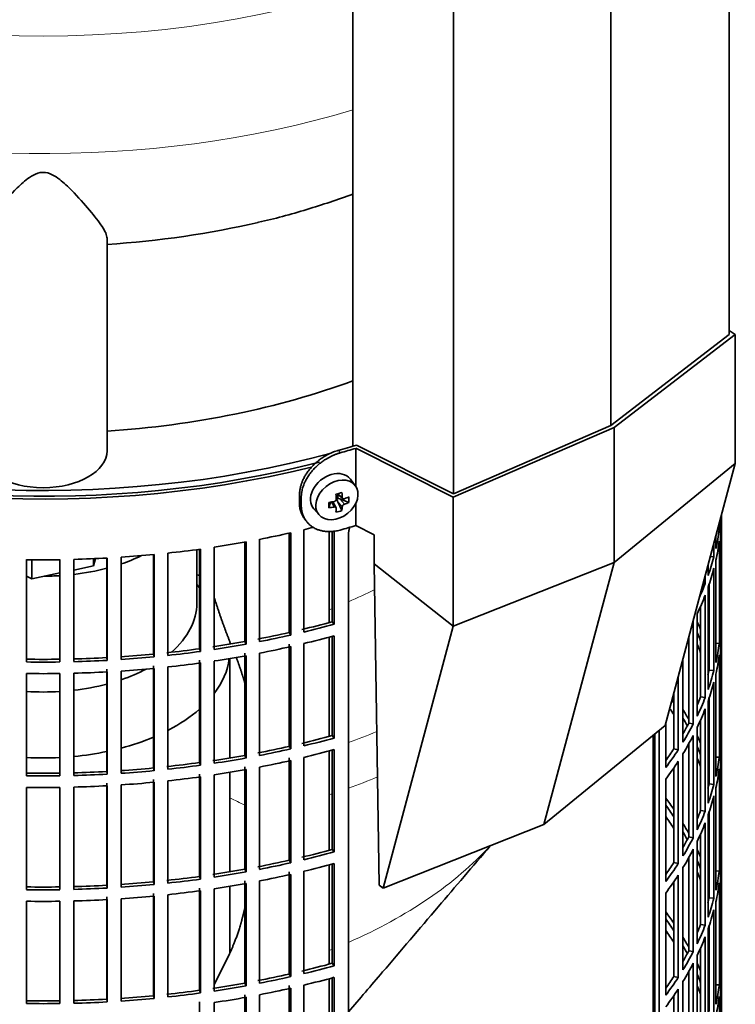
# Model space of a CAD drawing. Header units: millimetres. Extents: x 455 to 1347, y -2538 to 1816.
# Tile 7 of 33: x 1192 to 1344, y -2333 to -2125. Entities that reach past the tile are written whole.
import ezdxf

# ---------------------------------------------------------------- set-up
doc = ezdxf.new("R2010")
doc.units = ezdxf.units.MM
for name, color, linetype in [('M5X8_UNI7687', 7, 'Continuous'), ('MID_344-6', 7, 'Continuous'), ('VSI184-254_GIUNT', 7, 'Continuous'), ('VSI344-454_FILTR', 7, 'Continuous'), ('VSI344-454_SUPPO', 7, 'Continuous'), ('VSI344-454_TERMI', 7, 'Continuous'), ('VSI344_DIFFUSORE', 7, 'Continuous')]:
    doc.layers.add(name, color=color, linetype=linetype)

# ---------------------------------------------------------------- blocks, each defined once
blk = doc.blocks.new('SE4')
at = {"layer": 'M5X8_UNI7687', "color": 7, "linetype": 'Continuous', "lineweight": 35}
for p, q in [((1263.32, -2223.7), (1262.32, -2222.35)), ((1259.51, -2225.42), (1260.68, -2226.42)), ((1259.59, -2225.48), (1259.59, -2226.36)), ((1261.96, -2227.23), (1260.01, -2226.47)), ((1254.54, -2228.63), (1255.65, -2229.89)), ((1257.72, -2228.37), (1258.08, -2227.19)), ((1259.25, -2228.36), (1258.55, -2227.11)), ((1260.47, -2228.97), (1259.56, -2227))]:
    blk.add_line(p, q, dxfattribs=at)
at = {"layer": 'M5X8_UNI7687', "color": 4, "linetype": 'Continuous', "lineweight": 9}
for p, q in [((1259.64, -2225.38), (1260.57, -2226.18)), ((1260.01, -2226.47), (1261.02, -2227.62)), ((1258.83, -2228.21), (1258.24, -2227.16)), ((1260.57, -2228.15), (1259.56, -2227))]:
    blk.add_line(p, q, dxfattribs=at)
at = {"layer": 'M5X8_UNI7687', "color": 7, "linetype": 'Continuous', "lineweight": 35}
for centre, major_axis, ratio, start_param, end_param in [((1258.36, -2225.4), (3.89, 3.14), 0.739997, 0, 3.172175), ((1258.36, -2225.4), (3.89, 3.14), 0.739997, 6.252603, 6.283185), ((1256.67, -2225.82), (8.97, 2.29), 0.035701, -1.293098, -1.143406), ((1255.89, -2222.13), (2.06, -9.79), 0.279258, 1.046834, 1.161394), ((1259.82, -2226.66), (0.391, 0.312), 0.744948, 1.56038, 2.087178), ((1260.02, -2226.88), (-0.449, 0.845), 0.482969, 0.934611, 1.452812), ((1260.02, -2226.88), (-0.837, 0.408), 0.40333, 4.914112, 5.432313), ((1255.61, -2222.2), (3.16, -9.49), 0.408248, 1.007206, 1.121766), ((1255.75, -2222.29), (9.99, 0.43), 0.510658, -1.036687, -0.922127), ((1253.9, -2224.06), (6.65, -6.44), 0.71261, 0.529363, 0.679055), ((1255.75, -2222.29), (9.99, 0.43), 0.510658, -1.393505, -1.278945), ((1259.45, -2222.57), (-1.01, -9.2), 0.152739, -1.021742, -0.87205), ((1255.75, -2222.04), (9.99, -0.48), 0.639648, -1.340934, -1.226375), ((1255.89, -2222.13), (2.06, -9.79), 0.279258, 0.690017, 0.804576), ((1255.61, -2222.2), (3.16, -9.49), 0.408248, 0.650389, 0.764948), ((1255.75, -2222.04), (9.99, -0.48), 0.639648, -0.984117, -0.869557), ((1256.67, -2220.81), (7.61, -5.28), 0.901051, 5.557555, 5.707247)]:
    blk.add_ellipse(centre, major_axis=major_axis, ratio=ratio, start_param=start_param, end_param=end_param, dxfattribs=at)
blk.add_ellipse((1259.42, -2226.71), major_axis=(-3.84, -3.1), ratio=0.739997, dxfattribs=at)
for points in [[(1258.83, -2227.05), (1258.85, -2227.05), (1258.88, -2227.04), (1258.93, -2227.03), (1258.97, -2227.01), (1259.01, -2226.99), (1259.05, -2226.96), (1259.09, -2226.93), (1259.12, -2226.9), (1259.16, -2226.86), (1259.19, -2226.82), (1259.22, -2226.78), (1259.24, -2226.74), (1259.25, -2226.7), (1259.27, -2226.66), (1259.28, -2226.62), (1259.28, -2226.57), (1259.28, -2226.54), (1259.28, -2226.53)], [(1260.57, -2226.18), (1260.57, -2226.2), (1260.57, -2226.22), (1260.58, -2226.26), (1260.6, -2226.3), (1260.61, -2226.33), (1260.63, -2226.37), (1260.65, -2226.39), (1260.68, -2226.42), (1260.71, -2226.44), (1260.75, -2226.46), (1260.78, -2226.48), (1260.82, -2226.48), (1260.86, -2226.49), (1260.9, -2226.49), (1260.93, -2226.49), (1260.98, -2226.48), (1261.01, -2226.47), (1261.02, -2226.46)], [(1259.28, -2228.5), (1259.28, -2228.49), (1259.28, -2228.46), (1259.28, -2228.43), (1259.27, -2228.39), (1259.25, -2228.36), (1259.24, -2228.34), (1259.22, -2228.31), (1259.19, -2228.28), (1259.16, -2228.26), (1259.12, -2228.24), (1259.09, -2228.23), (1259.05, -2228.22), (1259.01, -2228.21), (1258.97, -2228.2), (1258.93, -2228.2), (1258.88, -2228.21), (1258.85, -2228.21), (1258.83, -2228.21)], [(1261.02, -2227.62), (1261.01, -2227.63), (1260.98, -2227.64), (1260.93, -2227.66), (1260.9, -2227.69), (1260.86, -2227.71), (1260.82, -2227.74), (1260.78, -2227.77), (1260.75, -2227.81), (1260.71, -2227.84), (1260.68, -2227.88), (1260.65, -2227.92), (1260.63, -2227.96), (1260.61, -2228), (1260.6, -2228.04), (1260.58, -2228.07), (1260.57, -2228.11), (1260.57, -2228.14), (1260.57, -2228.15)]]:
    blk.add_open_spline(points, degree=3, dxfattribs=at)
at = {"layer": 'MID_344-6', "color": 7, "linetype": 'Continuous', "lineweight": 35}
for p, q in [((1342.42, -2191.74), (1342.42, -1137.79)), ((1317.36, -2210.95), (1317.36, -1156.76)), ((1262.81, -1161.07), (1262.81, -2215.34)), ((1284.1, -2225.42), (1284.1, -1171.23))]:
    blk.add_line(p, q, dxfattribs=at)
at = {"layer": 'VSI184-254_GIUNT', "color": 7, "linetype": 'Continuous', "lineweight": 35}
for p, q in [((1229.79, -2248.59), (1229.79, -2237.23)), ((1230.35, -2245.31), (1229.79, -2244.58)), ((1236.79, -2281.3), (1236.79, -2260.26)), ((1236.79, -2305.39), (1236.79, -2284.35)), ((1236.79, -2322.45), (1236.79, -2308.44))]:
    blk.add_line(p, q, dxfattribs=at)
for centre, major_axis, start_param, end_param in [((1197.29, -2224.09), (-32.5, 0), -4.180525, -4.017085), ((1197.29, -2224.09), (-32.5, 0), 1.772095, 1.997343), ((1197.29, -2224.09), (-32.5, 0), 1.577864, 1.67924), ((1197.29, -2248.59), (-32.5, 0), 2.557531, 3.141593), ((1197.29, -2258.49), (39.5, 0), 5.869049, 6.204321), ((1197.29, -2248.59), (-32.5, 0), -4.180525, -3.976979), ((1197.29, -2248.59), (-32.5, 0), 1.772095, 1.997343), ((1197.29, -2248.59), (-32.5, 0), 1.462353, 1.67924), ((1197.29, -2258.49), (39.5, 0), -0.839288, -0.579133), ((1197.29, -2258.49), (39.5, 0), -1.14036, -0.9396), ((1197.29, -2258.49), (39.5, 0), 4.877649, 5.059742), ((1197.29, -2258.49), (39.5, 0), 4.62322, 4.801558)]:
    blk.add_ellipse(centre, major_axis=major_axis, ratio=0.57735, start_param=start_param, end_param=end_param, dxfattribs=at)
at = {"layer": 'VSI344-454_FILTR', "color": 7, "linetype": 'Continuous', "lineweight": 35}
for p, q in [((1254.07, -2219.76), (1254.07, -2219.76)), ((1340.78, -2251.29), (1340.78, -2229.9)), ((1340.79, -2376.37), (1340.79, -2229.87)), ((1340.33, -2232.98), (1340.33, -2231.6)), ((1340.54, -2231.26), (1340.54, -2230.82)), ((1249.32, -2254.76), (1249.32, -2233.74)), ((1249.66, -2255.3), (1249.66, -2233.66)), ((1252.43, -2254.66), (1252.43, -2233.02)), ((1258.45, -2252.48), (1258.45, -2233.24)), ((1258.86, -2253), (1258.86, -2233.2)), ((1261.88, -2455.25), (1261.88, -2233.98)), ((1339.6, -2237.02), (1339.6, -2234.34)), ((1339.97, -2232.96), (1340.33, -2232.98)), ((1340.54, -2255.34), (1340.54, -2233.71)), ((1233.45, -2258.34), (1233.45, -2236.7)), ((1239.94, -2256.67), (1239.94, -2235.63)), ((1240.22, -2257.22), (1240.22, -2235.58)), ((1243.05, -2256.69), (1243.05, -2235.05)), ((1339.18, -2238.72), (1339.18, -2235.89)), ((1340.33, -2257.06), (1340.33, -2235.43)), ((1210.74, -2260.07), (1210.74, -2239.01)), ((1210.81, -2260.65), (1210.81, -2239.01)), ((1213.77, -2260.47), (1213.77, -2238.83)), ((1220.6, -2259.33), (1220.6, -2238.28)), ((1220.74, -2259.9), (1220.74, -2238.26)), ((1223.68, -2259.6), (1223.68, -2237.97)), ((1230.35, -2258.19), (1230.35, -2237.15)), ((1230.56, -2258.76), (1230.56, -2237.12)), ((1338.44, -2238.65), (1339.18, -2238.72)), ((1193.78, -2260.99), (1193.78, -2239.35)), ((1200.81, -2260.99), (1200.81, -2239.35)), ((1203.79, -2260.93), (1203.79, -2239.29)), ((1337.96, -2242.72), (1337.96, -2240.45)), ((1339.18, -2262.81), (1339.18, -2241.17)), ((1339.6, -2261.1), (1339.6, -2239.46)), ((1337.34, -2244.41), (1337.34, -2242.76)), ((1336.92, -2244.34), (1337.34, -2244.41)), ((1337.96, -2266.81), (1337.96, -2245.17)), ((1338.2, -2262.71), (1338.2, -2244.48)), ((1337.34, -2268.49), (1337.34, -2246.86)), ((1336.37, -2268.35), (1336.37, -2249.2)), ((1335.64, -2272.43), (1335.64, -2250.8)), ((1340.54, -2251.28), (1340.78, -2251.29)), ((1258.45, -2252.48), (1258.86, -2253)), ((1334.82, -2274.09), (1334.82, -2252.45)), ((1249.32, -2254.76), (1249.66, -2255.3)), ((1258.45, -2276.56), (1258.45, -2255.56)), ((1258.86, -2277.09), (1258.86, -2255.45)), ((1333.86, -2273.91), (1333.86, -2255.73)), ((1340.78, -2275.37), (1340.78, -2253.74)), ((1239.94, -2256.67), (1240.22, -2257.22)), ((1249.32, -2278.84), (1249.32, -2257.21)), ((1249.66, -2279.39), (1249.66, -2257.75)), ((1252.43, -2278.74), (1252.43, -2257.11)), ((1339.6, -2257.02), (1340.33, -2257.06)), ((1340.54, -2279.43), (1340.54, -2257.79)), ((1220.6, -2259.33), (1220.74, -2259.9)), ((1230.35, -2258.19), (1230.56, -2258.76)), ((1239.94, -2280.75), (1239.94, -2259.12)), ((1240.22, -2281.31), (1240.22, -2259.67)), ((1243.05, -2280.78), (1243.05, -2259.14)), ((1340.33, -2281.15), (1340.33, -2259.51)), ((1210.74, -2260.07), (1210.81, -2260.65)), ((1220.6, -2283.42), (1220.6, -2261.78)), ((1230.35, -2282.28), (1230.35, -2260.64)), ((1230.56, -2282.84), (1230.56, -2261.21)), ((1233.45, -2282.43), (1233.45, -2260.79)), ((1332.64, -2277.95), (1332.64, -2260.29)), ((1193.78, -2285.08), (1193.78, -2263.44)), ((1200.81, -2285.08), (1200.81, -2263.44)), ((1203.79, -2285.02), (1203.79, -2263.38)), ((1210.74, -2284.16), (1210.74, -2262.52)), ((1210.81, -2284.73), (1210.81, -2263.1)), ((1213.77, -2284.55), (1213.77, -2262.92)), ((1220.74, -2283.99), (1220.74, -2262.35)), ((1223.68, -2283.69), (1223.68, -2262.05)), ((1331.62, -2279.57), (1331.62, -2264.1)), ((1338.2, -2262.71), (1339.18, -2262.81)), ((1339.6, -2285.19), (1339.6, -2263.55)), ((1339.18, -2286.9), (1339.18, -2265.26)), ((1330.69, -2279.35), (1330.69, -2267.56)), ((1336.37, -2268.35), (1337.34, -2268.49)), ((1337.96, -2290.89), (1337.96, -2269.26)), ((1338.2, -2286.79), (1338.2, -2268.57)), ((1337.34, -2292.58), (1337.34, -2270.94)), ((1328.99, -2283.33), (1328.99, -2273.94)), ((1333.86, -2273.91), (1334.82, -2274.09)), ((1336.37, -2292.44), (1336.37, -2273.29)), ((1258.45, -2276.56), (1258.86, -2277.09)), ((1326.7, -2415.71), (1326.7, -2276.2)), ((1327.61, -2415.95), (1327.61, -2275.46)), ((1334.82, -2298.18), (1334.82, -2276.54)), ((1335.64, -2296.52), (1335.64, -2274.88)), ((1340.54, -2275.37), (1340.78, -2275.37)), ((1333.86, -2298), (1333.86, -2278.31)), ((1340.78, -2299.46), (1340.78, -2277.82)), ((1239.94, -2280.75), (1240.22, -2281.31)), ((1249.32, -2278.84), (1249.66, -2279.39)), ((1258.45, -2300.65), (1258.45, -2279.65)), ((1258.86, -2301.18), (1258.86, -2279.54)), ((1330.69, -2279.35), (1331.62, -2279.57)), ((1332.64, -2302.04), (1332.64, -2280.4)), ((1230.35, -2282.28), (1230.56, -2282.84)), ((1249.32, -2302.93), (1249.32, -2281.29)), ((1249.66, -2303.47), (1249.66, -2281.84)), ((1252.43, -2302.83), (1252.43, -2281.19)), ((1331.62, -2303.66), (1331.62, -2282.02)), ((1339.6, -2281.11), (1340.33, -2281.15)), ((1340.54, -2303.52), (1340.54, -2281.88)), ((1210.74, -2284.16), (1210.81, -2284.73)), ((1220.6, -2283.42), (1220.74, -2283.99)), ((1230.35, -2306.37), (1230.35, -2284.73)), ((1233.45, -2306.51), (1233.45, -2284.88)), ((1239.94, -2304.84), (1239.94, -2283.2)), ((1240.22, -2305.4), (1240.22, -2283.76)), ((1243.05, -2304.86), (1243.05, -2283.23)), ((1330.69, -2303.44), (1330.69, -2283.41)), ((1340.33, -2305.24), (1340.33, -2283.6)), ((1210.74, -2308.24), (1210.74, -2286.61)), ((1213.77, -2308.64), (1213.77, -2287)), ((1220.6, -2307.5), (1220.6, -2285.87)), ((1220.74, -2308.07), (1220.74, -2286.44)), ((1223.68, -2307.78), (1223.68, -2286.14)), ((1230.56, -2306.93), (1230.56, -2285.29)), ((1328.99, -2307.42), (1328.99, -2285.78)), ((1338.2, -2286.79), (1339.18, -2286.9)), ((1193.78, -2309.16), (1193.78, -2287.53)), ((1200.81, -2309.16), (1200.81, -2287.53)), ((1203.79, -2309.1), (1203.79, -2287.47)), ((1210.81, -2308.82), (1210.81, -2287.18)), ((1339.6, -2309.28), (1339.6, -2287.64)), ((1339.18, -2310.98), (1339.18, -2289.34)), ((1336.37, -2292.44), (1337.34, -2292.58)), ((1338.2, -2310.88), (1338.2, -2292.65)), ((1337.34, -2316.67), (1337.34, -2295.03)), ((1337.96, -2314.98), (1337.96, -2293.34)), ((1336.37, -2316.53), (1336.37, -2297.38)), ((1333.86, -2298), (1334.82, -2298.18)), ((1335.64, -2320.61), (1335.64, -2298.97)), ((1340.54, -2299.46), (1340.78, -2299.46)), ((1258.45, -2300.65), (1258.86, -2301.18)), ((1334.82, -2322.26), (1334.82, -2300.62)), ((1249.32, -2302.93), (1249.66, -2303.47)), ((1258.86, -2325.26), (1258.86, -2303.63)), ((1330.69, -2303.44), (1331.62, -2303.66)), ((1333.86, -2322.08), (1333.86, -2302.4)), ((1340.78, -2323.55), (1340.78, -2301.91)), ((1239.94, -2304.84), (1240.22, -2305.4)), ((1249.32, -2327.02), (1249.32, -2305.38)), ((1252.43, -2326.92), (1252.43, -2305.28)), ((1258.45, -2324.74), (1258.45, -2303.74)), ((1332.64, -2326.12), (1332.64, -2304.49)), ((1339.6, -2305.19), (1340.33, -2305.24)), ((1220.6, -2307.5), (1220.74, -2308.07)), ((1230.35, -2306.37), (1230.56, -2306.93)), ((1239.94, -2328.93), (1239.94, -2307.29)), ((1240.22, -2329.48), (1240.22, -2307.84)), ((1243.05, -2328.95), (1243.05, -2307.31)), ((1249.66, -2327.56), (1249.66, -2305.92)), ((1330.69, -2327.53), (1330.69, -2307.49)), ((1331.62, -2327.74), (1331.62, -2306.11)), ((1340.33, -2329.32), (1340.33, -2307.69)), ((1340.54, -2327.6), (1340.54, -2305.97)), ((1210.74, -2308.24), (1210.81, -2308.82)), ((1230.35, -2330.45), (1230.35, -2308.82)), ((1230.56, -2331.02), (1230.56, -2309.38)), ((1233.45, -2330.6), (1233.45, -2308.96)), ((1328.99, -2331.51), (1328.99, -2309.87)), ((1193.78, -2333.25), (1193.78, -2311.61)), ((1200.81, -2333.25), (1200.81, -2311.61)), ((1203.79, -2333.19), (1203.79, -2311.55)), ((1210.74, -2332.33), (1210.74, -2310.69)), ((1210.81, -2332.91), (1210.81, -2311.27)), ((1213.77, -2332.73), (1213.77, -2311.09)), ((1220.6, -2331.59), (1220.6, -2309.95)), ((1220.74, -2332.16), (1220.74, -2310.52)), ((1223.68, -2331.86), (1223.68, -2310.23)), ((1338.2, -2310.88), (1339.18, -2310.98)), ((1339.6, -2333.36), (1339.6, -2311.72)), ((1339.18, -2335.07), (1339.18, -2313.43)), ((1336.37, -2316.53), (1337.34, -2316.67)), ((1337.96, -2339.07), (1337.96, -2317.43)), ((1338.2, -2334.97), (1338.2, -2316.74)), ((1337.34, -2340.75), (1337.34, -2319.12)), ((1333.86, -2322.08), (1334.82, -2322.26)), ((1336.37, -2340.61), (1336.37, -2321.46)), ((1335.64, -2344.69), (1335.64, -2323.06)), ((1340.54, -2323.54), (1340.78, -2323.55)), ((1258.45, -2324.74), (1258.86, -2325.26)), ((1333.86, -2346.17), (1333.86, -2326.48)), ((1334.82, -2346.35), (1334.82, -2324.71)), ((1340.78, -2347.63), (1340.78, -2326)), ((1249.32, -2327.02), (1249.66, -2327.56)), ((1258.45, -2348.82), (1258.45, -2327.82)), ((1258.86, -2349.35), (1258.86, -2327.71)), ((1330.69, -2327.53), (1331.62, -2327.74)), ((1332.64, -2350.21), (1332.64, -2328.57)), ((1230.35, -2330.45), (1230.56, -2331.02)), ((1239.94, -2328.93), (1240.22, -2329.48)), ((1249.32, -2351.1), (1249.32, -2329.47)), ((1249.66, -2351.65), (1249.66, -2330.01)), ((1252.43, -2351), (1252.43, -2329.37)), ((1331.62, -2351.83), (1331.62, -2330.19)), ((1339.6, -2329.28), (1340.33, -2329.32)), ((1340.54, -2351.69), (1340.54, -2330.05)), ((1210.74, -2332.33), (1210.81, -2332.91)), ((1220.6, -2331.59), (1220.74, -2332.16)), ((1239.94, -2353.01), (1239.94, -2331.38)), ((1240.22, -2353.57), (1240.22, -2331.93)), ((1243.05, -2353.04), (1243.05, -2331.4)), ((1330.69, -2351.61), (1330.69, -2331.58)), ((1340.33, -2353.41), (1340.33, -2331.77)), ((1230.35, -2354.54), (1230.35, -2332.9)), ((1233.45, -2354.69), (1233.45, -2333.05))]:
    blk.add_line(p, q, dxfattribs=at)
for centre, radius, start, end in [((1197.29, -1990.88), 248.5, 269.189, 270.811), ((1197.29, -2013.67), 246.77, 269.1833, 270.8167), ((1197.29, -2012.52), 248.5, 269.189, 270.811), ((1197.29, -2014.97), 248.5, 269.189, 270.811), ((1197.29, -2037.76), 246.77, 269.1833, 270.8167), ((1197.29, -2036.6), 248.5, 269.189, 270.811), ((1197.29, -2039.05), 248.5, 269.189, 270.811), ((1197.29, -2061.84), 246.77, 269.1833, 270.8167), ((1197.29, -2060.69), 248.5, 269.189, 270.811), ((1197.29, -2063.14), 248.5, 269.189, 270.811), ((1197.29, -2085.93), 246.77, 269.1833, 270.8167), ((1197.29, -2084.78), 248.5, 269.189, 270.811)]:
    blk.add_arc(centre, radius, start, end, dxfattribs=at)
for centre, major_axis, start_param, end_param in [((1197.29, -2143.67), (143.5, 0), 2.974441, 5.119162), ((1197.29, -2143.67), (142.5, 0), 3.141593, 5.135288), ((1197.29, -2228.79), (143.5, 0), 6.223771, 6.269479), ((1197.29, -2226.34), (143.5, 0), -0.059414, -0.051136), ((1197.29, -2156.53), (143.5, 0), -1.176432, -1.161145), ((1197.29, -2156.53), (143.5, 0), -1.246245, -1.197216), ((1197.29, -2226.34), (143.5, 0), -0.129227, -0.080212), ((1197.29, -2156.53), (143.5, 0), -1.316058, -1.267029), ((1197.29, -2228.79), (143.5, 0), -0.129227, -0.080212), ((1197.29, -2156.53), (143.5, 0), 4.757688, 4.806717), ((1197.29, -2156.53), (143.5, 0), -1.455685, -1.406655), ((1197.29, -2156.53), (143.5, 0), -1.385871, -1.336842), ((1197.29, -2226.34), (143.5, 0), -0.199041, -0.150025), ((1197.29, -2228.79), (143.5, 0), -0.199041, -0.150025), ((1197.29, -2322.69), (142.5, 0), 1.33667, 1.340701), ((1197.29, -2226.34), (143.5, 0), -0.255831, -0.219838), ((1197.29, -2228.79), (143.5, 0), -0.268854, -0.219838), ((1197.29, -2250.43), (143.5, 0), 6.223771, 6.272786), ((1197.29, -2178.17), (142.5, 0), -1.176604, -1.127231), ((1197.29, -2178.17), (143.5, 0), -1.176432, -1.127403), ((1197.29, -2228.79), (143.5, 0), -0.293261, -0.289652), ((1197.29, -2274.51), (143.5, 0), 0.248961, 0.268854), ((1197.29, -2178.17), (142.5, 0), -1.246417, -1.197044), ((1197.29, -2178.17), (143.5, 0), -1.246245, -1.197216), ((1197.29, -2180.61), (143.5, 0), -1.176432, -1.127403), ((1197.29, -2274.51), (142.5, 0), 0.219666, 0.24208), ((1197.29, -2252.87), (143.5, 0), 6.223771, 6.272786), ((1197.29, -2178.17), (142.5, 0), -1.31623, -1.266857), ((1197.29, -2178.17), (143.5, 0), -1.316058, -1.267029), ((1197.29, -2180.61), (143.5, 0), -1.246245, -1.197216), ((1197.29, -2276.96), (142.5, 0), 0.219666, 0.24208), ((1197.29, -2250.43), (143.5, 0), -0.129227, -0.080212), ((1197.29, -2178.17), (142.5, 0), -1.455857, -1.406483), ((1197.29, -2178.17), (143.5, 0), -1.455685, -1.406655), ((1197.29, -2178.17), (142.5, 0), -1.386044, -1.33667), ((1197.29, -2178.17), (143.5, 0), -1.385871, -1.336842), ((1197.29, -2180.61), (143.5, 0), -1.316058, -1.267029), ((1197.29, -2274.51), (143.5, 0), 0.190538, 0.199041), ((1197.29, -2252.87), (143.5, 0), -0.129227, -0.080212), ((1197.29, -2178.17), (142.5, 0), 4.757515, 4.806889), ((1197.29, -2178.17), (143.5, 0), 4.757688, 4.806717), ((1197.29, -2180.61), (143.5, 0), -1.385871, -1.336842), ((1197.29, -2274.51), (142.5, 0), 0.149853, 0.160574), ((1197.29, -2180.61), (143.5, 0), 4.757688, 4.806717), ((1197.29, -2180.61), (143.5, 0), -1.455685, -1.406655), ((1197.29, -2250.43), (142.5, 0), -0.161977, -0.149853), ((1197.29, -2250.43), (143.5, 0), -0.199041, -0.150025), ((1197.29, -2252.87), (143.5, 0), -0.199041, -0.150025), ((1197.29, -2298.6), (142.5, 0), 0.359293, 0.367215), ((1197.29, -2250.43), (142.5, 0), -0.24208, -0.219666), ((1197.29, -2250.43), (143.5, 0), -0.268854, -0.219838), ((1197.29, -2301.05), (142.5, 0), 0.359293, 0.376293), ((1197.29, -2298.6), (143.5, 0), 0.312025, 0.338667), ((1197.29, -2252.87), (143.5, 0), -0.268854, -0.219838), ((1197.29, -2298.6), (142.5, 0), 0.297119, 0.318145), ((1197.29, -2250.43), (142.5, 0), -0.318145, -0.28948), ((1197.29, -2250.43), (143.5, 0), -0.338667, -0.289652), ((1197.29, -2202.25), (142.5, 0), -1.176604, -1.127231), ((1197.29, -2252.87), (143.5, 0), -0.338667, -0.289652), ((1197.29, -2298.6), (143.5, 0), 0.248961, 0.268854), ((1197.29, -2274.51), (143.5, 0), 6.223771, 6.272786), ((1197.29, -2202.25), (143.5, 0), -1.176432, -1.127403), ((1197.29, -2276.96), (143.5, 0), 6.223771, 6.272786), ((1197.29, -2202.25), (142.5, 0), -1.31623, -1.266857), ((1197.29, -2202.25), (142.5, 0), -1.246417, -1.197044), ((1197.29, -2202.25), (143.5, 0), -1.246245, -1.197216), ((1197.29, -2204.7), (143.5, 0), -1.176432, -1.127403), ((1197.29, -2250.43), (142.5, 0), -0.39195, -0.359293), ((1197.29, -2250.43), (143.5, 0), -0.40848, -0.359465), ((1197.29, -2298.6), (142.5, 0), 0.219666, 0.24208), ((1197.29, -2202.25), (142.5, 0), -1.386044, -1.33667), ((1197.29, -2202.25), (143.5, 0), -1.385871, -1.336842), ((1197.29, -2202.25), (143.5, 0), -1.316058, -1.267029), ((1197.29, -2204.7), (143.5, 0), -1.246245, -1.197216), ((1197.29, -2252.87), (143.5, 0), -0.40848, -0.359465), ((1197.29, -2301.05), (142.5, 0), 0.219666, 0.24208), ((1197.29, -2298.6), (143.5, 0), 0.190538, 0.199041), ((1197.29, -2274.51), (143.5, 0), -0.129227, -0.080212), ((1197.29, -2202.25), (142.5, 0), 4.757515, 4.806889), ((1197.29, -2202.25), (143.5, 0), 4.757688, 4.806717), ((1197.29, -2202.25), (142.5, 0), -1.455857, -1.406483), ((1197.29, -2202.25), (143.5, 0), -1.455685, -1.406655), ((1197.29, -2204.7), (143.5, 0), -1.316058, -1.267029), ((1197.29, -2276.96), (143.5, 0), -0.129227, -0.080212), ((1197.29, -2204.7), (143.5, 0), -1.455685, -1.406655), ((1197.29, -2204.7), (143.5, 0), -1.385871, -1.336842), ((1197.29, -2274.51), (142.5, 0), -0.161977, -0.149853), ((1197.29, -2298.6), (142.5, 0), 0.149853, 0.160574), ((1197.29, -2274.51), (143.5, 0), -0.199041, -0.150025), ((1197.29, -2204.7), (143.5, 0), 4.757688, 4.806717), ((1197.29, -2322.69), (143.5, 0), 0.37741, 0.40848), ((1197.29, -2276.96), (143.5, 0), -0.199041, -0.150025), ((1197.29, -2322.69), (142.5, 0), 0.359293, 0.39195), ((1197.29, -2274.51), (142.5, 0), -0.24208, -0.219666), ((1197.29, -2274.51), (143.5, 0), -0.268854, -0.219838), ((1197.29, -2325.13), (142.5, 0), 0.359293, 0.39195), ((1197.29, -2322.69), (143.5, 0), 0.312025, 0.338667), ((1197.29, -2276.96), (143.5, 0), -0.268854, -0.219838), ((1197.29, -2322.69), (142.5, 0), 0.297119, 0.318145), ((1197.29, -2274.51), (142.5, 0), -0.318145, -0.28948), ((1197.29, -2274.51), (143.5, 0), -0.338667, -0.289652), ((1197.29, -2298.6), (143.5, 0), 6.223771, 6.272786), ((1197.29, -2226.34), (142.5, 0), -1.176604, -1.127231), ((1197.29, -2226.34), (143.5, 0), -1.176432, -1.127403), ((1197.29, -2276.96), (143.5, 0), -0.338667, -0.289652), ((1197.29, -2322.69), (143.5, 0), 0.248961, 0.268854), ((1197.29, -2226.34), (142.5, 0), -1.246417, -1.197044), ((1197.29, -2226.34), (143.5, 0), -1.246245, -1.197216), ((1197.29, -2228.79), (143.5, 0), -1.176432, -1.127403), ((1197.29, -2274.51), (142.5, 0), -0.39195, -0.359293), ((1197.29, -2274.51), (143.5, 0), -0.40848, -0.359465), ((1197.29, -2322.69), (142.5, 0), 0.219666, 0.24208), ((1197.29, -2301.05), (143.5, 0), 6.223771, 6.272786), ((1197.29, -2226.34), (142.5, 0), -1.31623, -1.266857), ((1197.29, -2226.34), (143.5, 0), -1.316058, -1.267029), ((1197.29, -2325.13), (142.5, 0), 0.219666, 0.24208), ((1197.29, -2298.6), (143.5, 0), -0.129227, -0.080212), ((1197.29, -2226.34), (142.5, 0), -1.455857, -1.406483), ((1197.29, -2226.34), (142.5, 0), -1.386044, -1.33667), ((1197.29, -2226.34), (143.5, 0), -1.385871, -1.336842), ((1197.29, -2228.79), (143.5, 0), -1.316058, -1.267029), ((1197.29, -2228.79), (143.5, 0), -1.246245, -1.197216), ((1197.29, -2276.96), (143.5, 0), -0.40848, -0.359465), ((1197.29, -2322.69), (143.5, 0), 0.190538, 0.199041), ((1197.29, -2301.05), (143.5, 0), -0.129227, -0.080212), ((1197.29, -2226.34), (142.5, 0), 4.757515, 4.806889), ((1197.29, -2226.34), (143.5, 0), 4.757688, 4.806717), ((1197.29, -2226.34), (143.5, 0), -1.455685, -1.406655), ((1197.29, -2228.79), (143.5, 0), -1.385871, -1.336842), ((1197.29, -2322.69), (142.5, 0), 0.149853, 0.160574), ((1197.29, -2228.79), (143.5, 0), 4.757688, 4.806717), ((1197.29, -2228.79), (143.5, 0), -1.455685, -1.406655), ((1197.29, -2298.6), (142.5, 0), -0.161977, -0.149853), ((1197.29, -2298.6), (143.5, 0), -0.199041, -0.150025), ((1197.29, -2346.77), (143.5, 0), 0.37741, 0.40848), ((1197.29, -2301.05), (143.5, 0), -0.199041, -0.150025), ((1197.29, -2346.77), (142.5, 0), 0.359293, 0.39195), ((1197.29, -2349.22), (142.5, 0), 0.359293, 0.39195), ((1197.29, -2298.6), (142.5, 0), -0.24208, -0.219666), ((1197.29, -2298.6), (143.5, 0), -0.268854, -0.219838), ((1197.29, -2346.77), (143.5, 0), 0.312025, 0.338667), ((1197.29, -2301.05), (143.5, 0), -0.268854, -0.219838), ((1197.29, -2346.77), (142.5, 0), 0.297119, 0.318145), ((1197.29, -2298.6), (142.5, 0), -0.318145, -0.28948), ((1197.29, -2298.6), (143.5, 0), -0.338667, -0.289652), ((1197.29, -2322.69), (143.5, 0), 6.223771, 6.272786), ((1197.29, -2250.43), (142.5, 0), -1.176604, -1.127231), ((1197.29, -2250.43), (143.5, 0), -1.176432, -1.127403), ((1197.29, -2301.05), (143.5, 0), -0.338667, -0.289652), ((1197.29, -2346.77), (143.5, 0), 0.248961, 0.268854), ((1197.29, -2325.13), (143.5, 0), 6.223771, 6.272786), ((1197.29, -2250.43), (142.5, 0), -1.246417, -1.197044), ((1197.29, -2250.43), (143.5, 0), -1.246245, -1.197216), ((1197.29, -2252.87), (143.5, 0), -1.176432, -1.127403), ((1197.29, -2298.6), (142.5, 0), -0.39195, -0.359293), ((1197.29, -2298.6), (143.5, 0), -0.40848, -0.359465), ((1197.29, -2346.77), (142.5, 0), 0.219666, 0.24208), ((1197.29, -2250.43), (142.5, 0), -1.386044, -1.33667), ((1197.29, -2250.43), (142.5, 0), -1.31623, -1.266857), ((1197.29, -2250.43), (143.5, 0), -1.316058, -1.267029), ((1197.29, -2252.87), (143.5, 0), -1.246245, -1.197216), ((1197.29, -2301.05), (143.5, 0), -0.40848, -0.359465), ((1197.29, -2349.22), (142.5, 0), 0.219666, 0.24208), ((1197.29, -2346.77), (143.5, 0), 0.190538, 0.199041), ((1197.29, -2322.69), (143.5, 0), -0.129227, -0.080212), ((1197.29, -2250.43), (142.5, 0), 4.757515, 4.806889), ((1197.29, -2250.43), (142.5, 0), -1.455857, -1.406483), ((1197.29, -2250.43), (143.5, 0), -1.455685, -1.406655), ((1197.29, -2250.43), (143.5, 0), -1.385871, -1.336842), ((1197.29, -2252.87), (143.5, 0), -1.316058, -1.267029), ((1197.29, -2325.13), (143.5, 0), -0.129227, -0.080212), ((1197.29, -2250.43), (143.5, 0), 4.757688, 4.806717)]:
    blk.add_ellipse(centre, major_axis=major_axis, ratio=0.57735, start_param=start_param, end_param=end_param, dxfattribs=at)
blk.add_open_spline([(1261.88, -2233.98), (1261.88, -2233.92), (1261.88, -2233.8), (1261.9, -2233.62), (1261.92, -2233.44), (1261.95, -2233.25), (1261.99, -2233.07), (1262.03, -2232.88), (1262.09, -2232.7), (1262.13, -2232.57), (1262.16, -2232.5), (1262.16, -2232.49)], degree=3, knots=[0, 0, 0, 0, 0.027983, 0.0557899, 0.0834734, 0.1110867, 0.1386835, 0.1663177, 0.1940428, 0.2219119, 0.2249378, 0.2249378, 0.2249378, 0.2249378], dxfattribs=at)
at = {"layer": 'VSI344-454_SUPPO', "color": 7, "linetype": 'Continuous', "lineweight": 35}
for p, q in [((1257.77, -2252.66), (1257.77, -2233.3)), ((1194.89, -2243.41), (1194.89, -2239.37)), ((1203.79, -2241.54), (1207.91, -2240.67)), ((1207.91, -2240.67), (1208.38, -2239.13)), ((1207.91, -2240.67), (1207.91, -2239.15)), ((1193.78, -2242.87), (1194.89, -2243.41)), ((1194.89, -2243.41), (1200.81, -2242.17)), ((1257.77, -2276.75), (1257.77, -2255.75)), ((1326.32, -2419.86), (1326.32, -2276.51)), ((1257.77, -2300.83), (1257.77, -2279.83)), ((1257.77, -2324.92), (1257.77, -2303.92)), ((1233.45, -2329.27), (1236.68, -2322.75)), ((1257.77, -2349.01), (1257.77, -2328.01))]:
    blk.add_line(p, q, dxfattribs=at)
blk.add_ellipse((1197.29, -2142.44), major_axis=(142.5, 0), ratio=0.57735, start_param=3.023053, end_param=5.154255, dxfattribs=at)
at = {"layer": 'VSI344-454_SUPPO', "color": 4, "linetype": 'Continuous', "lineweight": 9}
for centre, major_axis, start_param, end_param in [((1197.29, -2199.02), (106.99, 0), -0.922642, -0.855927), ((1197.29, -2199.02), (106.99, 0), -0.96998, -0.962313), ((1197.29, -2218.26), (122, 0), -1.012881, -0.953776), ((1197.29, -2227.93), (122, 0), -1.012881, -0.952299), ((1197.29, -2227.93), (122, 0), -1.052104, -1.045723), ((1197.29, -2318.49), (63.54, 0), 0.834953, 0.899918), ((1197.29, -2271.2), (106.8, 0), 5.361828, 5.798996), ((1197.29, -2271.2), (106.8, 0), -0.968818, -0.961131)]:
    blk.add_ellipse(centre, major_axis=major_axis, ratio=0.57735, start_param=start_param, end_param=end_param, dxfattribs=at)
at = {"layer": 'VSI344-454_SUPPO', "color": 7, "linetype": 'Continuous', "lineweight": 35}
blk.add_open_spline([(1233.44, -2247.26), (1235.08, -2252.47), (1236.97, -2257.21)], degree=2, dxfattribs=at)
for points, degree, knots in [([(1238.1, -2259.97), (1238.87, -2261.93), (1239.53, -2264.09), (1239.77, -2264.86), (1239.99, -2265.64)], 2, [0.047479, 0.047479, 0.047479, 0.25, 0.25, 0.3209851, 0.3209851, 0.3209851]), ([(1261.88, -2335.02), (1264.24, -2332.26), (1270.41, -2325.04), (1280.34, -2313.41), (1288.13, -2304.27), (1291.88, -2299.88)], 3, [0.1202731, 0.1202731, 0.1202731, 0.1202731, 0.3333333, 0.6666667, 0.9628422, 0.9628422, 0.9628422, 0.9628422]), ([(1240.02, -2312.71), (1239.57, -2314.74), (1239.03, -2316.58), (1238.01, -2320.05), (1236.68, -2322.75)], 2, [0.6182412, 0.6182412, 0.6182412, 0.75, 0.75, 1, 1, 1])]:
    blk.add_open_spline(points, degree=degree, knots=knots, dxfattribs=at)
at = {"layer": 'VSI344-454_TERMI', "color": 7, "linetype": 'Continuous', "lineweight": 35}
for p, q in [((1343.71, -2191.72), (1342.42, -2190.86)), ((1342.42, -2191.74), (1317.36, -2210.95)), ((1318.07, -2211.36), (1343.71, -2191.72)), ((1343.71, -2219), (1343.71, -2191.72)), ((1284.05, -2226.16), (1318.07, -2211.36)), ((1317.36, -2210.95), (1284.1, -2225.42)), ((1318.07, -2239.94), (1318.07, -2211.36)), ((1263.42, -2215.8), (1284.05, -2226.16)), ((1263.42, -2223.85), (1263.42, -2215.8)), ((1284.1, -2225.42), (1263.57, -2215.11)), ((1318.07, -2239.94), (1343.71, -2219)), ((1343.71, -2219), (1328.85, -2274.44)), ((1251.51, -2225.68), (1251.51, -2227.32)), ((1251.89, -2226.22), (1251.89, -2227.85)), ((1284.05, -2253.44), (1284.05, -2226.16)), ((1263.42, -2232.13), (1263.42, -2227.42)), ((1252.49, -2230.55), (1252.87, -2231.08)), ((1263.42, -2232.13), (1267.34, -2234.1)), ((1267.34, -2240.22), (1267.34, -2234.1)), ((1267.34, -2240.22), (1284.05, -2253.44)), ((1268.38, -2308.24), (1267.34, -2240.22)), ((1284.05, -2253.44), (1318.07, -2239.94)), ((1318.07, -2239.94), (1303.22, -2295.38)), ((1284.05, -2253.44), (1269.2, -2308.88)), ((1328.85, -2274.44), (1303.22, -2295.38)), ((1303.22, -2295.38), (1269.2, -2308.88)), ((1269.2, -2308.88), (1268.38, -2308.24))]:
    blk.add_line(p, q, dxfattribs=at)
at = {"layer": 'VSI344-454_TERMI', "color": 4, "linetype": 'Continuous', "lineweight": 9}
for p, q in [((1259.74, -2216.22), (1260.11, -2216.76)), ((1251.51, -2225.68), (1251.89, -2226.22)), ((1251.89, -2227.85), (1251.51, -2227.32))]:
    blk.add_line(p, q, dxfattribs=at)
at = {"layer": 'VSI344-454_TERMI', "color": 7, "linetype": 'Continuous', "lineweight": 35}
for centre, major_axis, start_param, end_param in [((1197.29, -2141.63), (143.5, 0), -1.120604, -1.090727), ((1197.29, -2141.63), (144.5, 0), -1.121039, -1.095444), ((1197.29, -2157.96), (144.5, 0), -1.121039, -1.095444)]:
    blk.add_ellipse(centre, major_axis=major_axis, ratio=0.57735, start_param=start_param, end_param=end_param, dxfattribs=at)
for points, knots in [([(1251.51, -2225.68), (1251.51, -2225.6), (1251.51, -2225.44), (1251.53, -2225.2), (1251.55, -2224.95), (1251.58, -2224.7), (1251.62, -2224.46), (1251.67, -2224.21), (1251.72, -2223.96), (1251.79, -2223.71), (1251.87, -2223.46), (1251.95, -2223.21), (1252.04, -2222.96), (1252.21, -2222.55), (1252.48, -2221.97), (1252.91, -2221.25), (1253.39, -2220.55), (1253.95, -2219.88), (1254.55, -2219.24), (1255.21, -2218.65), (1255.9, -2218.1), (1256.55, -2217.66), (1257.13, -2217.31), (1257.64, -2217.04), (1258.16, -2216.79), (1258.68, -2216.57), (1259.21, -2216.38), (1259.56, -2216.27), (1259.74, -2216.22)], [0, 0, 0, 0, 0.021051, 0.042002, 0.062876, 0.083693, 0.104478, 0.125254, 0.146042, 0.166866, 0.187748, 0.208712, 0.229779, 0.250971, 0.313214, 0.375619, 0.438632, 0.501394, 0.564154, 0.627126, 0.689277, 0.751393, 0.793158, 0.834556, 0.875762, 0.916954, 0.958308, 1, 1, 1, 1]), ([(1260.11, -2216.76), (1260.02, -2216.78), (1259.85, -2216.83), (1259.58, -2216.92), (1259.32, -2217.01), (1259.06, -2217.11), (1258.8, -2217.22), (1258.54, -2217.33), (1258.28, -2217.45), (1258.02, -2217.57), (1257.77, -2217.71), (1257.51, -2217.85), (1257.26, -2217.99), (1256.84, -2218.25), (1256.28, -2218.63), (1255.58, -2219.18), (1254.93, -2219.78), (1254.32, -2220.41), (1253.77, -2221.09), (1253.28, -2221.79), (1252.86, -2222.51), (1252.55, -2223.16), (1252.33, -2223.75), (1252.17, -2224.25), (1252.04, -2224.74), (1251.95, -2225.24), (1251.9, -2225.73), (1251.89, -2226.06), (1251.89, -2226.22)], [0, 0, 0, 0, 0.020905, 0.041705, 0.062421, 0.083075, 0.103688, 0.124284, 0.144884, 0.165511, 0.186186, 0.206932, 0.227771, 0.248723, 0.310801, 0.372931, 0.435895, 0.498659, 0.561404, 0.62443, 0.686816, 0.749074, 0.79132, 0.833156, 0.874759, 0.916313, 0.958, 1, 1, 1, 1]), ([(1252.48, -2230.54), (1252.36, -2230.36), (1252.17, -2230.05), (1251.95, -2229.58), (1251.79, -2229.16), (1251.66, -2228.72), (1251.57, -2228.27), (1251.52, -2227.8), (1251.51, -2227.48), (1251.51, -2227.32)], [0.6886313, 0.6886313, 0.6886313, 0.6886313, 0.7490621, 0.7913108, 0.8331485, 0.874754, 0.9163096, 0.957998, 1, 1, 1, 1]), ([(1251.89, -2227.85), (1251.89, -2227.93), (1251.89, -2228.09), (1251.9, -2228.33), (1251.93, -2228.57), (1251.96, -2228.8), (1252, -2229.03), (1252.05, -2229.25), (1252.1, -2229.47), (1252.17, -2229.69), (1252.24, -2229.9), (1252.33, -2230.11), (1252.42, -2230.32), (1252.59, -2230.66), (1252.86, -2231.1), (1253.28, -2231.62), (1253.77, -2232.08), (1254.32, -2232.48), (1254.93, -2232.82), (1255.58, -2233.08), (1256.28, -2233.27), (1256.93, -2233.37), (1257.51, -2233.42), (1258.02, -2233.42), (1258.54, -2233.39), (1259.06, -2233.32), (1259.58, -2233.23), (1259.94, -2233.13), (1260.11, -2233.09)], [0, 0, 0, 0, 0.021051, 0.042001, 0.062873, 0.08369, 0.104474, 0.125249, 0.146036, 0.166859, 0.18774, 0.208703, 0.229768, 0.250959, 0.313199, 0.375603, 0.438616, 0.501374, 0.564129, 0.627102, 0.689223, 0.75131, 0.793093, 0.834507, 0.875728, 0.916932, 0.958298, 1, 1, 1, 1])]:
    blk.add_open_spline(points, degree=3, knots=knots, dxfattribs=at)
at = {"layer": 'VSI344_DIFFUSORE', "color": 7, "linetype": 'Continuous', "lineweight": 35}
blk.add_line((1210.79, -2216.34), (1210.79, -2171.35), dxfattribs=at)
at = {"layer": 'VSI344_DIFFUSORE', "color": 4, "linetype": 'Continuous', "lineweight": 9}
for centre, major_axis, start_param, end_param in [((1197.29, -2049.73), (136.58, 0), 2.759914, 5.212737), ((1197.29, -2071.4), (-142.13, 0), 0.049395, 2.049895)]:
    blk.add_ellipse(centre, major_axis=major_axis, ratio=0.57735, start_param=start_param, end_param=end_param, dxfattribs=at)
at = {"layer": 'VSI344_DIFFUSORE', "color": 7, "linetype": 'Continuous', "lineweight": 35}
for centre, major_axis, start_param, end_param in [((1197.29, -2102.95), (121.5, 0), 4.82373, 5.096038), ((1197.29, -2142.44), (121.5, 0), 4.82373, 5.281941), ((1197.29, -2216.34), (13.5, 0), 3.141593, 6.283185)]:
    blk.add_ellipse(centre, major_axis=major_axis, ratio=0.57735, start_param=start_param, end_param=end_param, dxfattribs=at)
for points, knots in [([(1210.79, -2171.35), (1210.79, -2170.7), (1210.39, -2169.88), (1209.08, -2167.87), (1208.17, -2166.7), (1206, -2164.13), (1204.75, -2162.7), (1202.52, -2160.43), (1201.72, -2159.65), (1200.31, -2158.56), (1199.81, -2158.21), (1198.63, -2157.62), (1197.93, -2157.4), (1196.48, -2157.44), (1195.8, -2157.69), (1194.65, -2158.29), (1194.16, -2158.65), (1192.77, -2159.74), (1191.99, -2160.51), (1189.79, -2162.74), (1188.54, -2164.18), (1186.39, -2166.75), (1185.5, -2167.89), (1184.2, -2169.87), (1183.79, -2170.71), (1183.79, -2171.35)], [0, 0, 0, 0, 0.125, 0.125, 0.25, 0.25, 0.375, 0.375, 0.4375, 0.4375, 0.46875, 0.46875, 0.5, 0.5, 0.53125, 0.53125, 0.5625, 0.5625, 0.625, 0.625, 0.75, 0.75, 0.875, 0.875, 1, 1, 1, 1]), ([(1242.66, -2168.02), (1242.73, -2168), (1246.1, -2167.31), (1253.15, -2165.32), (1259.59, -2163.21), (1262.82, -2162.06)], [0, 0, 0, 0, 0.0055326, 0.3063683, 0.6021094, 0.6021094, 0.6021094, 0.6021094])]:
    blk.add_open_spline(points, degree=3, knots=knots, dxfattribs=at)

msp = doc.modelspace()

# ---------------------------------------------------------------- block references
msp.add_blockref('SE4', (0, 0))

doc.saveas('drawing.dxf')
